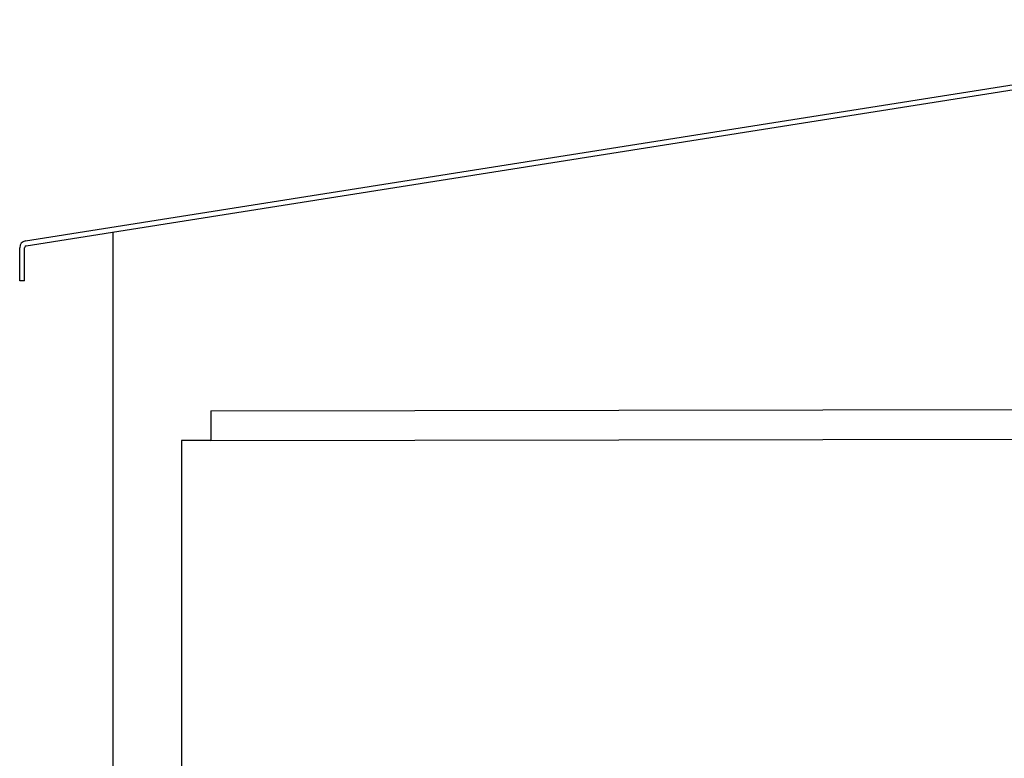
# Model space of a CAD drawing. Header units: millimetres. Extents: x -11513 to 3649, y 2330 to 12522.
# Tile 34 of 75: x -10379 to -9968, y 8719 to 9028. Entities that reach past the tile are written whole.
import ezdxf

# ---------------------------------------------------------------- set-up
doc = ezdxf.new("R2010")
doc.units = ezdxf.units.MM
for name, color, linetype in [('Aparatura', 7, 'Continuous'), ('WG1-00-902-0001-', 7, 'Continuous'), ('WG1-00-906-0004-', 7, 'Continuous')]:
    doc.layers.add(name, color=color, linetype=linetype)

# ---------------------------------------------------------------- blocks, each defined once
blk = doc.blocks.new('rozmieszczenie aparatury cz siłowa')
at = {"layer": 'Aparatura', "linetype": 'Continuous'}
for p, q in [((40, 1126.84), (757.22, 1128.09)), ((40, 1126.84), (40, 1114.7)), ((28, 1114.7), (28, 39.7)), ((40, 1114.7), (28, 1114.7)), ((40, 1114.7), (757.22, 1115.94))]:
    blk.add_line(p, q, dxfattribs=at)
at = {"layer": 'WG1-00-902-0001-', "color": 7, "linetype": 'Continuous'}
blk.add_line((0, 0), (0, 1200), dxfattribs=at)
at = {"layer": 'WG1-00-906-0004-', "color": 7, "linetype": 'Continuous'}
for p, q in [((-35.88, 1196.38), (535.95, 1286.95)), ((-35.56, 1194.4), (536.27, 1284.97)), ((-38.22, 1180.01), (-38.22, 1193.63)), ((-36.22, 1180.01), (-36.22, 1193.63)), ((-36.22, 1180.01), (-38.22, 1180.01))]:
    blk.add_line(p, q, dxfattribs=at)
for radius in [2.78, 0.78]:
    blk.add_arc((-35.44, 1193.63), radius, 99, 180, dxfattribs=at)

msp = doc.modelspace()

# ---------------------------------------------------------------- block references
at = {"xscale": 1.02, "yscale": 1.02, "zscale": 1.02}
msp.add_blockref('rozmieszczenie aparatury cz siłowa', (-10340.19, 7714.97), dxfattribs=at)

doc.saveas('drawing.dxf')
